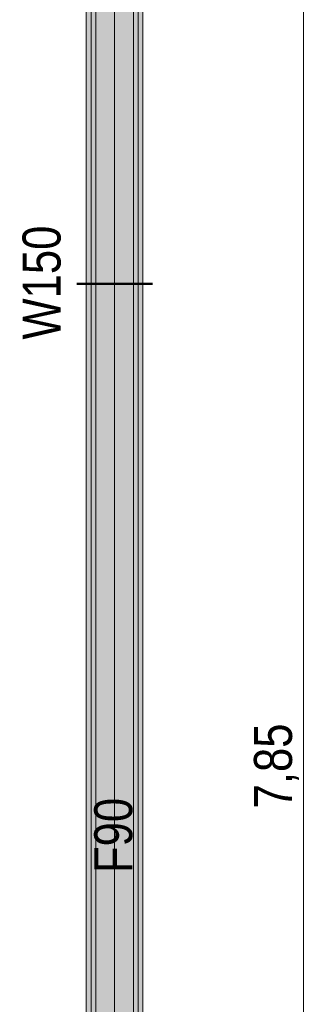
# Model space of a CAD drawing. Extents: x -620 to 300, y 62 to 1107.
# Tile 88 of 256: x -296 to -281, y 897 to 949. Entities that reach past the tile are written whole.
import ezdxf
from ezdxf.lldxf.tags import DXFTag

# ---------------------------------------------------------------- set-up
doc = ezdxf.new("R2010")
doc.units = 0
doc.layers.get('0').update_dxf_attribs({"lineweight": 35})
for name, color, linetype, lineweight, true_color in [('00 -Bauelemente -Dämmung innen', 7, 'Continuous', 9, 0xff7fe6), ('00 -Bauelemente -Gipskarton', 7, 'Continuous', 9, 0xff7fe6), ('30 -34 Innenwände- 2 nichttragend', 7, 'Continuous', 18, 0xff7fe6), ('70 -76 Bemaßung- 2 Allgemein', 9, 'Continuous', 5, 0x808080), ('iwb_Schraffur_ F90_feuerbestaendig', 1, 'Continuous', 13, 0xff0000)]:
    doc.layers.add(name, color=color, linetype=linetype, lineweight=lineweight, true_color=true_color)
doc.layers.add('70 -71 Achsen- 1 Gebäudeachsen', color=7, linetype='STRICHPUNKT2-A06G9FR98I', lineweight=18)
doc.layers.add('70 -75 Raumstempel- 3 Wandstempel', color=7, linetype='Continuous', lineweight=50)
doc.styles.get("Standard").update_dxf_attribs({"font": 'ARIALN.TTF'})
tags = doc.linetypes.add('STRICHPUNKT2-A06G9FR98I', pattern=[12.7, 6.35, -3.175, 0, -3.175]).pattern_tags.tags
tags[10:11] = [DXFTag(74, 4), DXFTag(75, 0), DXFTag(340, '0'), DXFTag(46, 0.0), DXFTag(50, 0.0), DXFTag(44, 0.0), DXFTag(45, 0.0)]
tags[8:9] = [DXFTag(74, 4), DXFTag(75, 0), DXFTag(340, '0'), DXFTag(46, 0.0), DXFTag(50, 0.0), DXFTag(44, 0.0), DXFTag(45, 0.0)]
tags[6:7] = [DXFTag(74, 4), DXFTag(75, 0), DXFTag(340, '0'), DXFTag(46, 0.0), DXFTag(50, 0.0), DXFTag(44, 0.0), DXFTag(45, 0.0)]
tags[4:5] = [DXFTag(74, 4), DXFTag(75, 0), DXFTag(340, '0'), DXFTag(46, 0.0), DXFTag(50, 0.0), DXFTag(44, 0.0), DXFTag(45, 0.0)]

# ---------------------------------------------------------------- blocks, each defined once
blk = doc.blocks.new('Referenz-A06G9FRB8I')
at = {"layer": '00 -Bauelemente -Dämmung innen', "color": 0, "linetype": 'Continuous', "ltscale": 0.13}
for p, q in [((-291.575, 831.053), (-291.575, 988.053)), ((-289.575, 831.053), (-289.575, 988.053))]:
    blk.add_line(p, q, dxfattribs=at)
at = {"layer": '00 -Bauelemente -Gipskarton', "color": 0, "linetype": 'Continuous', "ltscale": 0.13}
for p, q in [((-292.075, 831.053), (-292.075, 988.053)), ((-291.825, 831.053), (-291.825, 988.053)), ((-291.575, 831.053), (-291.575, 988.053)), ((-289.575, 831.053), (-289.575, 988.053)), ((-289.325, 831.053), (-289.325, 988.053)), ((-289.075, 831.053), (-289.075, 988.053))]:
    blk.add_line(p, q, dxfattribs=at)
at = {"layer": '30 -34 Innenwände- 2 nichttragend', "color": 0, "linetype": 'Continuous', "ltscale": 0.18}
for p, q in [((-292.075, 831.053), (-292.075, 988.053)), ((-289.075, 831.053), (-289.075, 988.053))]:
    blk.add_line(p, q, dxfattribs=at)
at = {"layer": '70 -71 Achsen- 1 Gebäudeachsen', "color": 0, "linetype": 'STRICHPUNKT2-A06G9FR98I', "ltscale": 0.18}
blk.add_line((-290.575, 1076.993), (-290.575, 77.553), dxfattribs=at)
at = {"layer": '70 -75 Raumstempel- 3 Wandstempel', "color": 0, "linetype": 'Continuous', "ltscale": 0.5}
blk.add_line((-292.575, 935.153), (-288.575, 935.153), dxfattribs=at)
at = {"layer": '70 -76 Bemaßung- 2 Allgemein', "color": 0, "linetype": 'Continuous', "ltscale": 0.13}
blk.add_line((-280.575, 832.114), (-280.575, 986.993), dxfattribs=at)
at = {"layer": '70 -75 Raumstempel- 3 Wandstempel', "color": 0, "linetype": 'Continuous', "ltscale": 0.5, "char_height": 2.01377, "attachment_point": 1, "rotation": 90}
for s, insert in [('{\\fArial Narrow;W150}', (-295.454, 932.211)), ('{\\fArial Narrow;F90}', (-291.654, 903.993))]:
    blk.add_mtext(s, dxfattribs=dict(at, insert=insert))
at = {"layer": '70 -76 Bemaßung- 2 Allgemein', "color": 0, "linetype": 'Continuous', "ltscale": 0.13, "insert": (-283.191, 907.409), "char_height": 2.01377, "attachment_point": 1, "rotation": 90}
blk.add_mtext('{\\fArial Narrow;7,85}', dxfattribs=at)
blk = doc.blocks.new('Referenz-A06G9FRD8I')
at = {"layer": 'iwb_Schraffur_ F90_feuerbestaendig', "linetype": 'Continuous', "ltscale": 0.13}
blk.add_hatch(color=256, dxfattribs=at).paths.add_polyline_path([(-345.573, 823.353), (-345.573, 826.353), (-292.073, 826.353), (-292.073, 996.053), (-289.073, 996.053), (-289.073, 823.353)])

msp = doc.modelspace()

# ---------------------------------------------------------------- block references
at = {"color": 8, "lineweight": 25, "ltscale": 0.25, "true_color": 0x808080}
for name in ['Referenz-A06G9FRB8I', 'Referenz-A06G9FRD8I']:
    msp.add_blockref(name, (0, 0), dxfattribs=at)

doc.saveas('drawing.dxf')
